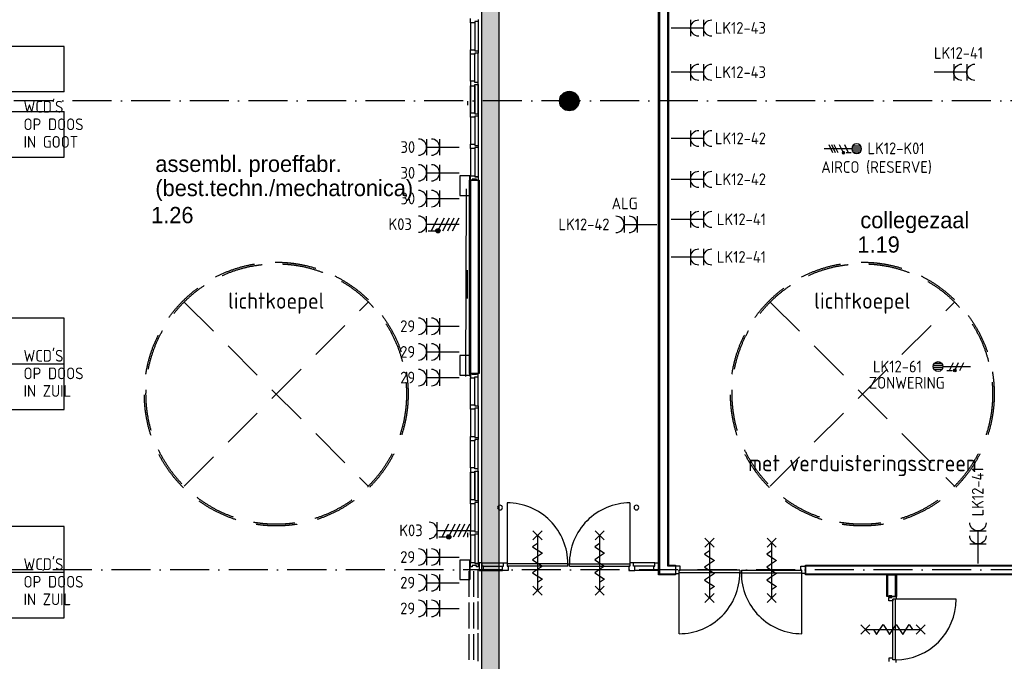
# Model space of a CAD drawing. Header units: millimetres. Extents: x 84333 to 241285, y -2244 to 84291.
# Tile 38 of 74: x 148579 to 163698, y 49172 to 59025. Entities that reach past the tile are written whole.
import ezdxf
from ezdxf.enums import TextEntityAlignment as Align

# ---------------------------------------------------------------- set-up
doc = ezdxf.new("R2010")
doc.units = ezdxf.units.MM
doc.header["$LTSCALE"] = 100
for name, pattern in [('CENTER2', [1.125, 0.75, -0.125, 0.125, -0.125]), ('DASHDOT', [9, 6, -1.5, 0, -1.5]), ('HIDDEN', [9.525, 6.35, -3.175]), ('SMALL_DASH', [1.5, 0.5, -1])]:
    doc.linetypes.add(name, pattern=pattern)
doc.layers.get('0').update_dxf_attribs({"linetype": 'CONTINUOUS'})
for name, color, linetype in [('02-61-25-tekst025', 10, 'CONTINUOUS'), ('AFDELING', 4, 'CONTINUOUS'), ('AL$1----_TEKST', 7, 'CONTINUOUS'), ('AL$2----_RENVOOI', 7, 'CONTINUOUS'), ('AL$7----_STRAMIEN', 1, 'DASHDOT'), ('AL22----_BINNENWAND', 7, 'CONTINUOUS'), ('AL27----_DAKEN', 7, 'CONTINUOUS'), ('AL28----_KONSTRUKTIE', 3, 'CONTINUOUS'), ('AL32----_BINNENKOZ', 7, 'CONTINUOUS'), ('AL32----_DRAAIR', 7, 'CONTINUOUS'), ('AL37----_DAKOPENING', 7, 'HIDDEN'), ('AL65----_BEVEILIGING', 7, 'CONTINUOUS'), ('ALXAA---_GEWBETON', 12, 'CONTINUOUS'), ('BOUW', 8, 'CONTINUOUS'), ('EA61303-_ARCEER', 1, 'CONTINUOUS'), ('EB62208-_ATTRIB', 2, 'CONTINUOUS'), ('EB62209-_ATTRIB', 2, 'CONTINUOUS'), ('EB63103-_ATTRIB', 2, 'CONTINUOUS'), ('EB63104-_ATTRIB', 2, 'CONTINUOUS'), ('EL61303-_WANDGOOT', 3, 'CONTINUOUS'), ('EL62208-_KRACHT-WCD400', 3, 'CONTINUOUS'), ('EL62209-_KRACHT-ASP400', 3, 'CONTINUOUS'), ('EL63103-_LICHT-WCD230V', 3, 'CONTINUOUS'), ('EL63104-_LICHT-ASP230V', 3, 'CONTINUOUS'), ('EL6441--_DATACOM', 3, 'CONTINUOUS'), ('KABELGGOOT1', 8, 'CONTINUOUS'), ('TEKST25', 10, 'CONTINUOUS'), ('wandgoot bestaand', 30, 'CONTINUOUS')]:
    doc.layers.add(name, color=color, linetype=linetype)
doc.styles.add('1_8', font='ISO', dxfattribs={"height": 1.8})
doc.styles.add('2_0', font='iso', dxfattribs={"height": 200})
doc.styles.add('BURO-025', font='BUROFONT.shx', dxfattribs={"height": 250})
doc.styles.add('ISO', font='ISO.shx')
doc.styles.add('NORATT', font='isocp.shx')
doc.styles.get("Standard").update_dxf_attribs({"font": 'iso.shx'})
doc.styles.add('TECHNIC', font='technic_.ttf')

# ---------------------------------------------------------------- blocks, each defined once
blk = doc.blocks.new('ES3W2A')
for p, q in [((1.25, 2), (-1.25, 2)), ((0, 2), (0, -3)), ((1.25, 0), (-1.25, 0))]:
    blk.add_line(p, q)
for centre in [(0, 3.25), (0, 1.25)]:
    blk.add_arc(centre, 1.25, 180, 0)
at = {"style": '1_8'}
for tag, flags, p in [('VERMOGEN', 9, (-2.5, 5)), ('GROEP', 8, (0, 5)), ('SCHAK', 8, (2.5, 5)), ('GELIJK', 9, (5, 5)), ('KAST', 9, (7, 5)), ('TAL', 8, (2.5, 5))]:
    blk.add_attdef(tag, text='', height=1.8, rotation=90, dxfattribs=dict(at, flags=flags)).set_placement(p, align=Align.MIDDLE_CENTER)
at = {"style": '1_8', "width": 0.7, "flags": 8}
blk.add_attdef('DOEL', text='', height=1.8, rotation=90, dxfattribs=at).set_placement((-2.5, 5), align=Align.MIDDLE_LEFT)
at = {"style": '1_8', "flags": 9}
blk.add_attdef('M_CODE', text='', height=1.8, dxfattribs=at).set_placement((0, 0), align=Align.MIDDLE_CENTER)
blk = doc.blocks.new('ES2X2')
for p, q in [((-0.45, 1.4), (-0.45, 2.6)), ((-0.15, 1.27), (-0.15, 2.73)), ((0.15, 1.27), (0.15, 2.73)), ((0.45, 1.4), (0.45, 2.6)), ((0, 1.25), (0, -3))]:
    blk.add_line(p, q)
at = {"color": 1}
for p, q in [((-0.72, -0.21), (-0.72, 0.11)), ((-0.64, -0.25), (-0.64, 0.15)), ((-0.6, 1.15), (-0.6, 0.35)), ((-0.6, 0.75), (0.6, 0.15)), ((-0.56, -0.25), (-0.56, 0.15)), ((-0.48, -0.21), (-0.48, 0.11)), ((-0.6, -0.05), (0.6, -0.65)), ((-0.6, -0.85), (0.6, -1.45)), ((-0.6, -1.25), (0.6, -1.85)), ((-0.6, -1.65), (0.6, -2.25))]:
    blk.add_line(p, q, dxfattribs=at)
blk.add_circle((0, 2), 0.75)
blk.add_circle((-0.6, -0.05), 0.2, dxfattribs=at)
at = {"style": '1_8'}
for tag, flags, p in [('VERMOGEN', 9, (-2.5, 4.5)), ('GROEP', 8, (0, 4.5)), ('SCHAK', 8, (2.5, 4.5)), ('KAST', 9, (7, 4.5)), ('DOEL', 8, (-2.5, 1))]:
    blk.add_attdef(tag, text='', height=1.8, rotation=90, dxfattribs=dict(at, flags=flags)).set_placement(p, align=Align.MIDDLE_LEFT)
at = {"style": '1_8', "flags": 8}
blk.add_attdef('TAL', text='', height=1.8, rotation=90, dxfattribs=at).set_placement((2.5, 4.5), align=Align.MIDDLE_CENTER)
at = {"style": '1_8', "flags": 9}
blk.add_attdef('M_CODE', text='', height=1.8, dxfattribs=at).set_placement((0, 0), align=Align.MIDDLE_CENTER)
blk = doc.blocks.new('ES3X2')
for p, q in [((-0.45, 1.4), (-0.45, 2.6)), ((-0.15, 1.27), (-0.15, 2.73)), ((0.15, 1.27), (0.15, 2.73)), ((0.45, 1.4), (0.45, 2.6)), ((0, 1.25), (0, -3))]:
    blk.add_line(p, q)
at = {"color": 210}
for p, q in [((-0.6, 0.65), (-0.6, -0.15)), ((-0.6, 0.25), (0.6, -0.35)), ((-0.72, -0.71), (-0.72, -0.39)), ((-0.64, -0.75), (-0.64, -0.35)), ((-0.6, -0.55), (0.6, -1.15)), ((-0.6, -1.35), (0.6, -1.95)), ((-0.56, -0.75), (-0.56, -0.35)), ((-0.48, -0.71), (-0.48, -0.39))]:
    blk.add_line(p, q, dxfattribs=at)
blk.add_circle((0, 2), 0.75)
blk.add_circle((-0.6, -0.55), 0.2, dxfattribs=at)
at = {"style": '1_8'}
for tag, flags, p in [('VERMOGEN', 9, (-2.5, 4.5)), ('GROEP', 8, (0, 4.5)), ('SCHAK', 8, (2.5, 4.5)), ('KAST', 9, (7, 4.5)), ('DOEL', 8, (-2.5, 1))]:
    blk.add_attdef(tag, text='', height=1.8, rotation=90, dxfattribs=dict(at, flags=flags)).set_placement(p, align=Align.MIDDLE_LEFT)
at = {"style": '1_8', "flags": 8}
blk.add_attdef('TAL', text='', height=1.8, rotation=90, dxfattribs=at).set_placement((2.5, 4.5), align=Align.MIDDLE_CENTER)
at = {"style": '1_8', "flags": 9}
blk.add_attdef('M_CODE', text='', height=1.8, dxfattribs=at).set_placement((0, 0), align=Align.MIDDLE_CENTER)
blk = doc.blocks.new('tafelc')
at = {"layer": '02-61-25-tekst025', "color": 9}
for p, q in [((-700, 1000), (-700, -1000)), ((700, 1000), (-700, 1000)), ((0, 1000), (0, -1000)), ((700, -1000), (700, 1000)), ((-700, -1000), (700, -1000))]:
    blk.add_line(p, q, dxfattribs=at)
blk = doc.blocks.new('tafeld')
at = {"layer": '02-61-25-tekst025', "color": 9}
for p, q in [((2000, 850), (0, 850)), ((0, 850), (0, 150)), ((2000, 150), (2000, 850)), ((2000, 150), (0, 150)), ((0, -150), (0, -850)), ((0, -150), (2000, -150)), ((2000, -850), (2000, -150)), ((0, -850), (2000, -850)), ((0, -850), (2000, -850))]:
    blk.add_line(p, q, dxfattribs=at)
blk = doc.blocks.new('EH100005')
blk.add_lwpolyline([(-1, -0.5), (0, -0.5), (0, 0.5), (-1, 0.5)])
at = {"style": '2_0', "flags": 9}
blk.add_attdef('HULPSTUK', text='', height=0.5, dxfattribs=at).set_placement((0, 0), align=Align.MIDDLE)
blk = doc.blocks.new('EH100000')
at = {"linetype": 'ByBlock'}
for p, q in [((1, 0.5), (0, 0.5)), ((1, 0.5, 1), (0, 0.5, 1)), ((0, -0.5, 1), (1, -0.5, 1)), ((1, -0.5), (0, -0.5))]:
    blk.add_line(p, q, dxfattribs=at)
at = {"linetype": 'ByBlock', "invisible_edges": 15}
for points in [[(1, -0.5), (0, -0.5), (0, 0.5), (1, 0.5)], [(0, 0.5), (1, 0.5), (1, 0.5, 1), (0, 0.5, 1)], [(0, -0.5, 1), (1, -0.5, 1), (1, -0.5), (0, -0.5)]]:
    blk.add_3dface(points, dxfattribs=at)
at = {"linetype": 'ByBlock', "style": '2_0', "flags": 8}
blk.add_attdef('FUNCTIE', text='', height=0.5, dxfattribs=at).set_placement((0.5, 0), align=Align.MIDDLE)
at = {"linetype": 'ByBlock', "flags": 9}
blk.add_attdef('SCHOT', text='', height=0.5, dxfattribs=at).set_placement((0.5, 0), align=Align.MIDDLE)
blk = doc.blocks.new('ES2W4A')
at = {"color": 0}
for p, q in [((-1.25, 2), (1.25, 2)), ((-1.25, 2), (1.25, 2)), ((0, 2), (0, -3)), ((0, 2), (0, -3))]:
    blk.add_line(p, q, dxfattribs=at)
at = {"color": 1}
for p, q in [((-1, 1.75), (-1, 0.75)), ((-1, 1.75), (-1, 0.75)), ((-1.2, -0.02), (-1.2, 0.52)), ((-1.2, -0.02), (-1.2, 0.52)), ((-1.07, -0.08), (-1.07, 0.58)), ((-1.07, -0.08), (-1.07, 0.58)), ((-1, 1.25), (1, 0.25)), ((-1, 1.25), (1, 0.25)), ((-1, 0.25), (1, -0.75)), ((-1, 0.25), (1, -0.75)), ((-0.93, -0.08), (-0.93, 0.58)), ((-0.93, -0.08), (-0.93, 0.58)), ((-0.8, -0.02), (-0.8, 0.52)), ((-0.8, -0.02), (-0.8, 0.52)), ((-1, -0.5), (1, -1.5)), ((-1, -0.5), (1, -1.5)), ((-1, -1.25), (1, -2.25)), ((-1, -1.25), (1, -2.25)), ((-1, -2), (1, -3)), ((-1, -2), (1, -3))]:
    blk.add_line(p, q, dxfattribs=at)
blk.add_circle((-1, 0.25), 0.333, dxfattribs=at)
blk.add_circle((-1, 0.25), 0.333, dxfattribs=at)
at = {"color": 0}
blk.add_arc((0, 3.25), 1.25, 180, 0, dxfattribs=at)
blk.add_arc((0, 3.25), 1.25, 180, 0, dxfattribs=at)
for tag, style, flags, p in [('VERMOGEN', 'NORATT', 9, (-3.75, 4.25)), ('VERMOGEN', '1_8', 9, (-3.75, 4.25)), ('GROEP', 'NORATT', 8, (1.25, 4.25)), ('GROEP', '1_8', 8, (1.25, 4.25)), ('DOEL', 'NORATT', 8, (-1.25, 4.25)), ('DOEL', '1_8', 8, (-1.25, 4.25)), ('KAST', 'NORATT', 9, (3.75, 4.25)), ('KAST', '1_8', 9, (3.75, 4.25)), ('TAL', 'NORATT', 8, (-3.75, 4.25)), ('TAL', '1_8', 8, (-3.75, 4.25))]:
    blk.add_attdef(tag, text='', height=1.8, rotation=90, dxfattribs=dict(style=style, flags=flags)).set_placement(p, align=Align.MIDDLE_LEFT)
at = {"color": 0, "width": 0.7, "flags": 8}
for style in ['NORATT', '1_8']:
    blk.add_attdef('SCHAK', text='', height=1.8, rotation=90, dxfattribs=dict(at, style=style)).set_placement((3.75, 4.25), align=Align.MIDDLE_LEFT)
at = {"flags": 9}
for style in ['NORATT', '1_8']:
    blk.add_attdef('GELIJK', text='', height=1.8, rotation=90, dxfattribs=dict(at, style=style)).set_placement((5, 5), align=Align.MIDDLE_CENTER)
for style in ['NORATT', '1_8']:
    blk.add_attdef('M_CODE', text='', height=1.8, dxfattribs=dict(at, style=style)).set_placement((0, 0), align=Align.MIDDLE_CENTER)
blk = doc.blocks.new('A$C13e6995e')
at = {"layer": 'KABELGGOOT1'}
h = blk.add_hatch(dxfattribs=at)
h.set_pattern_fill('DOTS', color=256, scale=40, style=0)
h.set_pattern_definition([(8e-14, (39793.956, 199192.7), (31.75, 63.5), [0, -63.5])])
h.paths.add_polyline_path([(71609, 68494), (71339, 68494), (71339, 38316), (71609, 38316)])
at = {"layer": 'AL$2----_RENVOOI', "color": 8, "linetype": 'Continuous'}
for centre, start, end in [((71621, 53778), 0, 180), ((71621, 53778), 180, 0), ((73716, 53778), 0, 180), ((73716, 53778), 180, 0)]:
    blk.add_arc(centre, 36, start, end, dxfattribs=at)
at = {"layer": 'AL$7----_STRAMIEN', "color": 1}
for p, q in [((90860, 60023), (54906, 60023)), ((152664, 52820), (49978, 52820))]:
    blk.add_line(p, q, dxfattribs=at)
at = {"layer": 'AL22----_BINNENWAND', "color": 8}
for p, q in [((74056, 52745), (74056, 65999)), ((74206, 65999), (74206, 53005)), ((71152, 55837), (71152, 58805)), ((71152, 58805), (71302, 58805)), ((71302, 58805), (71302, 55837)), ((71302, 55837), (71152, 55837)), ((74206, 53005), (74206, 52895)), ((74206, 52895), (74316, 52895)), ((74316, 52895), (74316, 52745)), ((76313, 52895), (89145, 52895)), ((76313, 52745), (76313, 52895)), ((74316, 52745), (74056, 52745)), ((89145, 52745), (76313, 52745)), ((77560, 52412), (77560, 52745)), ((77560, 52745), (77710, 52745)), ((77710, 52745), (77710, 52412)), ((77710, 52412), (77560, 52412))]:
    blk.add_line(p, q, dxfattribs=at)
at = {"layer": 'AL22----_BINNENWAND', "color": 8, "linetype": 'Continuous'}
for p, q in [((74071, 65999), (74071, 52760)), ((74191, 65999), (74191, 53005)), ((71167, 58805), (71167, 55837)), ((71287, 58805), (71287, 55837)), ((74191, 53005), (74191, 52880)), ((74191, 52880), (74316, 52880)), ((76313, 52880), (89145, 52880)), ((74071, 52760), (74316, 52760)), ((76313, 52760), (89145, 52760)), ((77575, 52412), (77575, 52745)), ((77695, 52412), (77695, 52745))]:
    blk.add_line(p, q, dxfattribs=at)
at = {"layer": 'AL27----_DAKEN', "color": 8, "linetype": 'HIDDEN'}
for p, q in [((66771, 56934), (69599, 54106)), ((66771, 54106), (69599, 56934))]:
    blk.add_line(p, q, dxfattribs=at)
at = {"layer": 'AL28----_KONSTRUKTIE', "color": 8}
blk.add_circle((72685, 60020), 150, dxfattribs=at)
at = {"layer": 'AL32----_BINNENKOZ', "color": 8}
for p, q in [((71170, 61223), (71170, 61290)), ((71284, 61240), (71233, 61240)), ((71233, 61240), (71233, 61223)), ((71284, 61273), (71284, 61240)), ((71284, 61240), (71284, 60789)), ((71170, 61223), (71170, 60806)), ((71233, 61223), (71170, 61223)), ((71170, 61223), (71170, 60806)), ((71233, 61223), (71233, 60806)), ((71170, 60739), (71170, 60806)), ((71170, 60806), (71233, 60806)), ((71233, 60806), (71233, 60789)), ((71233, 60789), (71284, 60789)), ((71284, 60789), (71284, 60756)), ((71170, 60323), (71170, 60739)), ((71233, 60739), (71170, 60739)), ((71170, 60323), (71170, 60739)), ((71284, 60756), (71233, 60756)), ((71233, 60756), (71233, 60739)), ((71233, 60323), (71233, 60739)), ((71284, 60306), (71284, 60756)), ((71233, 60323), (71170, 60323)), ((71170, 60323), (71170, 60256)), ((71170, 60256), (71170, 59839)), ((71170, 59839), (71170, 60256)), ((71170, 60256), (71170, 59839)), ((71170, 60256), (71233, 60256)), ((71170, 59839), (71170, 60256)), ((71233, 60306), (71233, 60323)), ((71284, 60306), (71233, 60306)), ((71233, 60256), (71233, 60273)), ((71233, 60273), (71284, 60273)), ((71233, 60256), (71233, 59839)), ((71233, 59839), (71233, 60256)), ((71284, 60273), (71284, 60306)), ((71284, 60273), (71284, 59822)), ((71284, 59822), (71284, 60273)), ((71170, 59772), (71170, 59839)), ((71170, 59839), (71233, 59839)), ((71170, 59772), (71170, 59356)), ((71233, 59772), (71170, 59772)), ((71170, 59772), (71170, 59356)), ((71233, 59839), (71233, 59822)), ((71233, 59822), (71284, 59822)), ((71284, 59789), (71233, 59789)), ((71233, 59789), (71233, 59772)), ((71233, 59772), (71233, 59356)), ((71284, 59822), (71284, 59789)), ((71284, 59789), (71284, 59339)), ((71170, 59289), (71170, 59356)), ((71170, 59356), (71233, 59356)), ((71233, 59289), (71170, 59289)), ((71170, 59288), (71170, 58872)), ((71233, 59356), (71233, 59339)), ((71233, 59339), (71284, 59339)), ((71284, 59306), (71233, 59306)), ((71233, 59306), (71233, 59289)), ((71233, 59288), (71233, 58872)), ((71284, 59339), (71284, 59306)), ((71284, 59305), (71284, 58855)), ((71170, 58805), (71170, 58872)), ((71170, 58872), (71233, 58872)), ((71259, 58821), (71192, 58821)), ((71192, 58821), (71192, 58805)), ((71233, 58872), (71233, 58855)), ((71284, 58855), (71233, 58855)), ((71233, 58855), (71284, 58855)), ((71259, 58805), (71259, 58821)), ((71284, 58855), (71284, 58805)), ((71192, 58805), (71170, 58805)), ((71284, 58805), (71259, 58805)), ((71192, 55837), (71170, 55837)), ((71170, 55837), (71170, 55770)), ((71192, 55821), (71192, 55837)), ((71259, 55821), (71192, 55821)), ((71284, 55837), (71259, 55837)), ((71259, 55837), (71259, 55821)), ((71284, 55787), (71284, 55837)), ((71170, 55354), (71170, 55770)), ((71170, 55354), (71170, 55770)), ((71170, 55770), (71233, 55770)), ((71233, 55770), (71233, 55787)), ((71233, 55787), (71284, 55787)), ((71233, 55354), (71233, 55770)), ((71284, 55337), (71284, 55787)), ((71170, 55287), (71170, 55354)), ((71170, 55354), (71233, 55354)), ((71233, 55354), (71233, 55337)), ((71233, 55337), (71284, 55337)), ((71284, 55337), (71284, 55304)), ((71170, 55287), (71170, 54870)), ((71233, 55287), (71170, 55287)), ((71170, 55287), (71170, 54870)), ((71284, 55304), (71233, 55304)), ((71233, 55304), (71233, 55287)), ((71233, 55287), (71233, 54870)), ((71284, 55304), (71284, 54853)), ((71170, 54803), (71170, 54870)), ((71170, 54870), (71233, 54870)), ((71170, 54387), (71170, 54803)), ((71233, 54803), (71170, 54803)), ((71170, 54387), (71170, 54803)), ((71233, 54870), (71233, 54853)), ((71233, 54853), (71284, 54853)), ((71284, 54820), (71233, 54820)), ((71233, 54820), (71233, 54803)), ((71233, 54387), (71233, 54803)), ((71284, 54853), (71284, 54820)), ((71284, 54370), (71284, 54820)), ((71233, 54387), (71170, 54387)), ((71170, 54387), (71170, 54320)), ((71170, 54320), (71170, 53903)), ((71170, 53903), (71170, 54320)), ((71170, 54320), (71170, 53903)), ((71170, 54320), (71233, 54320)), ((71170, 53903), (71170, 54320)), ((71233, 54370), (71233, 54387)), ((71284, 54370), (71233, 54370)), ((71233, 54320), (71233, 54337)), ((71233, 54337), (71284, 54337)), ((71233, 54320), (71233, 53903)), ((71233, 53903), (71233, 54320)), ((71284, 54337), (71284, 54370)), ((71284, 54337), (71284, 53886)), ((71284, 53886), (71284, 54337)), ((71170, 53836), (71170, 53903)), ((71170, 53903), (71233, 53903)), ((71170, 53836), (71170, 53420)), ((71233, 53836), (71170, 53836)), ((71170, 53836), (71170, 53420)), ((71233, 53903), (71233, 53886)), ((71233, 53886), (71284, 53886)), ((71284, 53853), (71233, 53853)), ((71233, 53853), (71233, 53836)), ((71233, 53836), (71233, 53420)), ((71284, 53886), (71284, 53853)), ((71284, 53853), (71284, 53403)), ((71170, 53353), (71170, 53420)), ((71170, 53420), (71233, 53420)), ((71233, 53420), (71233, 53403)), ((71233, 53403), (71284, 53403)), ((71284, 53403), (71284, 53370)), ((71233, 53353), (71170, 53353)), ((71170, 53352), (71170, 52936)), ((71284, 53370), (71233, 53370)), ((71233, 53370), (71233, 53353)), ((71233, 53352), (71233, 52936)), ((71284, 53369), (71284, 52919)), ((71170, 52869), (71170, 52936)), ((71170, 52936), (71233, 52936)), ((71233, 52936), (71233, 52919)), ((71284, 52919), (71233, 52919)), ((71233, 52919), (71284, 52919)), ((71284, 52919), (71284, 52869)), ((71299, 52926), (71299, 52812)), ((71349, 52926), (71299, 52926)), ((71349, 52926), (71675, 52926)), ((71349, 52875), (71349, 52926)), ((71675, 52926), (71731, 52926)), ((71675, 52875), (71675, 52926)), ((71675, 52926), (71731, 52926)), ((71731, 52926), (71731, 52875)), ((73672, 52926), (73616, 52926)), ((73616, 52926), (73616, 52875)), ((73672, 52926), (73616, 52926)), ((73999, 52926), (73672, 52926)), ((73672, 52875), (73672, 52926)), ((73999, 52875), (73999, 52926)), ((73999, 52926), (74049, 52926)), ((74049, 52926), (74049, 52812)), ((71145, 52407), (71145, 52802)), ((71192, 52869), (71170, 52869)), ((71259, 52885), (71192, 52885)), ((71192, 52885), (71192, 52869)), ((71217, 52407), (71217, 52802)), ((71259, 52869), (71259, 52885)), ((71284, 52869), (71259, 52869)), ((71284, 52390), (71284, 52819)), ((71299, 52812), (71366, 52812)), ((71366, 52875), (71349, 52875)), ((71366, 52875), (71658, 52875)), ((71366, 52812), (71366, 52875)), ((71366, 52812), (71658, 52812)), ((71658, 52812), (71658, 52875)), ((71658, 52875), (71675, 52875)), ((71748, 52812), (71658, 52812)), ((72661, 52915), (71731, 52915)), ((71731, 52875), (71748, 52875)), ((72661, 52875), (71731, 52875)), ((71748, 52875), (71748, 52812)), ((72661, 52875), (72661, 52915)), ((72661, 52915), (72686, 52915)), ((72686, 52875), (72686, 52915)), ((72686, 52915), (73616, 52915)), ((72686, 52875), (73616, 52875)), ((73616, 52875), (73599, 52875)), ((73599, 52875), (73599, 52812)), ((73599, 52812), (73689, 52812)), ((73689, 52875), (73672, 52875)), ((73982, 52875), (73689, 52875)), ((73689, 52812), (73689, 52875)), ((73982, 52812), (73689, 52812)), ((73982, 52812), (73982, 52875)), ((73982, 52875), (73999, 52875)), ((74049, 52812), (73982, 52812)), ((74389, 52877), (74316, 52877)), ((74316, 52877), (74316, 52814)), ((74316, 52814), (74316, 52814)), ((74316, 52814), (74316, 52763)), ((75302, 52814), (74372, 52814)), ((74372, 52763), (74372, 52814)), ((74372, 52814), (74389, 52814)), ((75302, 52774), (74372, 52774)), ((74389, 52814), (74389, 52877)), ((75302, 52814), (75302, 52774)), ((75302, 52774), (75327, 52774)), ((75327, 52814), (75327, 52774)), ((75327, 52814), (76257, 52814)), ((75327, 52774), (76257, 52774)), ((76240, 52814), (76240, 52877)), ((76240, 52877), (76313, 52877)), ((76257, 52814), (76240, 52814)), ((76257, 52763), (76257, 52814)), ((76313, 52877), (76313, 52814)), ((76313, 52814), (76313, 52814)), ((76313, 52814), (76313, 52763)), ((74316, 52763), (74372, 52763)), ((74316, 52763), (74372, 52763)), ((76313, 52763), (76257, 52763)), ((76313, 52763), (76257, 52763)), ((71145, 51922), (71145, 52317)), ((71217, 51922), (71217, 52317)), ((71284, 51905), (71284, 52334)), ((77635, 52420), (77591, 52420)), ((77591, 52420), (77591, 52397)), ((77591, 52345), (77591, 52397)), ((77591, 52397), (77635, 52397)), ((77654, 52345), (77591, 52345)), ((77635, 52397), (77635, 52420)), ((77635, 52397), (77635, 52412)), ((77635, 52412), (77705, 52412)), ((77654, 51440), (77654, 52370)), ((77705, 52370), (77654, 52370)), ((77654, 52370), (77654, 52345)), ((77694, 51440), (77694, 52370)), ((78624, 52370), (77694, 52370)), ((77705, 52412), (77705, 52370)), ((71145, 51437), (71145, 51832)), ((71217, 51437), (71217, 51832)), ((71284, 51420), (71284, 51849)), ((77654, 51465), (77591, 51465)), ((77591, 51465), (77591, 51413)), ((77654, 51440), (77654, 51465)), ((77705, 51440), (77654, 51440)), ((77705, 51398), (77705, 51440))]:
    blk.add_line(p, q, dxfattribs=at)
blk.add_arc((77694, 52370), 930, 270, 0, dxfattribs=at)
at = {"layer": 'AL32----_DRAAIR', "color": 8}
for p, q in [((71731, 53849), (71731, 52915)), ((73616, 53849), (73616, 52915)), ((74372, 51840), (74372, 52774)), ((76257, 51840), (76257, 52774))]:
    blk.add_line(p, q, dxfattribs=at)
for centre, start, end in [((71731, 52918), 359.7902, 89.9639), ((73617, 52918), 90.0361, 180.2098), ((74371, 52771), 270.0361, 0.2098), ((76258, 52771), 179.7902, 269.9639)]:
    blk.add_arc(centre, 931, start, end, dxfattribs=at)
at = {"layer": 'AL37----_DAKOPENING', "color": 8, "linetype": 'HIDDEN'}
for p, q in [((66771, 54106), (69599, 56934)), ((66771, 56934), (69599, 54106)), ((75771, 54106), (78599, 56934)), ((75771, 56934), (78599, 54106))]:
    blk.add_line(p, q, dxfattribs=at)
at = {"layer": 'AL37----_DAKOPENING', "color": 8}
for centre, radius in [((68185, 55520), 2025), ((68185, 55520), 2000), ((77185, 55520), 2025), ((77185, 55520), 2000)]:
    blk.add_circle(centre, radius, dxfattribs=at)
at = {"layer": 'AL65----_BEVEILIGING', "color": 8, "linetype": 'Continuous'}
for points in [[(72126, 53421), (72266, 53281)], [(72266, 53421), (72126, 53281)], [(73081, 53421), (73221, 53281)], [(73221, 53421), (73081, 53281)], [(72196, 53226), (72121, 53176), (72271, 53076), (72196, 53026)], [(72196, 53351), (72196, 52501)], [(73151, 53226), (73076, 53176), (73226, 53076), (73151, 53026)], [(73151, 53351), (73151, 52501)], [(74767, 53309), (74907, 53169)], [(74907, 53309), (74767, 53169)], [(74837, 53239), (74837, 52389)], [(75722, 53309), (75862, 53169)], [(75862, 53309), (75722, 53169)], [(75792, 53239), (75792, 52389)], [(74837, 53114), (74762, 53064), (74912, 52964), (74837, 52914)], [(75792, 53114), (75717, 53064), (75867, 52964), (75792, 52914)], [(72196, 53026), (72121, 52976), (72271, 52876), (72196, 52826)], [(73151, 53026), (73076, 52976), (73226, 52876), (73151, 52826)], [(72196, 52826), (72121, 52776), (72271, 52676), (72196, 52626)], [(73151, 52826), (73076, 52776), (73226, 52676), (73151, 52626)], [(74837, 52914), (74762, 52864), (74912, 52764), (74837, 52714)], [(75792, 52914), (75717, 52864), (75867, 52764), (75792, 52714)], [(74837, 52714), (74762, 52664), (74912, 52564), (74837, 52514)], [(75792, 52714), (75717, 52664), (75867, 52564), (75792, 52514)], [(72126, 52571), (72266, 52431)], [(72266, 52571), (72126, 52431)], [(73081, 52571), (73221, 52431)], [(73221, 52571), (73081, 52431)], [(74767, 52459), (74907, 52319)], [(74907, 52459), (74767, 52319)], [(75722, 52459), (75862, 52319)], [(75862, 52459), (75722, 52319)], [(77159, 51835), (77299, 51975)], [(77159, 51975), (77299, 51835)], [(77229, 51905), (78079, 51905)], [(77354, 51905), (77404, 51830), (77504, 51980), (77554, 51905)], [(77554, 51905), (77604, 51830), (77704, 51980), (77754, 51905)], [(77754, 51905), (77804, 51830), (77904, 51980), (77954, 51905)], [(78009, 51835), (78149, 51975)], [(78009, 51975), (78149, 51835)]]:
    blk.add_lwpolyline(points, dxfattribs=at)
at = {"layer": 'ALXAA---_GEWBETON', "color": 8}
for p, q in [((72545, 59966), (72545, 60074)), ((72565, 59930), (72565, 60110)), ((72585, 59908), (72585, 60132)), ((72605, 59893), (72605, 60147)), ((72625, 59883), (72625, 60158)), ((72645, 59875), (72645, 60165)), ((72665, 59871), (72665, 60169)), ((72685, 59870), (72685, 60170)), ((72705, 59871), (72705, 60169)), ((72725, 59875), (72725, 60165)), ((72745, 59883), (72745, 60158)), ((72765, 59893), (72765, 60147)), ((72785, 59908), (72785, 60132)), ((72805, 59930), (72805, 60110)), ((72825, 59966), (72825, 60074))]:
    blk.add_line(p, q, dxfattribs=at)
at = {"layer": 'KABELGGOOT1'}
for p, q in [((71339, 68870, 3650), (71339, 38306, 3650)), ((71609, 38306, 3650), (71609, 68525, 3650)), ((71124, 60020), (71124, 59955)), ((71124, 56987), (71124, 57423)), ((71124, 53387), (71124, 53322))]:
    blk.add_line(p, q, dxfattribs=at)
at = {"layer": 'AFDELING', "color": 8, "style": 'TECHNIC'}
for p in [(92219, 54468), (58038, 41625), (88108, 41444)]:
    blk.add_attdef('VIDE', text='', height=500, dxfattribs=at).set_placement(p, align=Align.CENTER)
blk.add_attdef('VIDE', text='', height=500, rotation=90, dxfattribs=at).set_placement((75129, 25766), align=Align.CENTER)
at = {"layer": 'AL$1----_TEKST', "color": 8}
for s, p in [('lichtkoepel', (68185, 56830)), ('lichtkoepel', (77185, 56830)), ('met verduisteringsscreen', (77185, 54336))]:
    blk.add_text(s, height=250, dxfattribs=at).set_placement(p, align=Align.CENTER)
at = {"layer": 'BOUW', "style": 'BURO-025'}
for s, p in [('assembl. proeffabr.', (66329, 58931)), ('(best.techn./mechatronica)', (66329, 58560)), ('1.26', (66264, 58144)), ('collegezaal', (77154, 58067)), ('1.19', (77109, 57692))]:
    blk.add_text(s, height=250, dxfattribs=at).set_placement(p)
blk = doc.blocks.new('*U116')
at = {"color": 0, "linetype": 'SMALL_DASH', "ltscale": 100}
for p, q in [((0, 32, -1100), (2882, 32, -1100)), ((0, -33, -1100), (2882, -33, -1100))]:
    blk.add_line(p, q, dxfattribs=at)
at = {"color": 2, "linetype": 'CENTER2', "ltscale": 100}
for tag in ['CODE', 'POSITIONCODE', 'SECTIONCODE']:
    blk.add_attdef(tag, (0, 0), '', height=1.8, dxfattribs=at)

msp = doc.modelspace()

# ---------------------------------------------------------------- hatches: boundary and pattern name
at = {"layer": 'EA61303-_ARCEER'}
h = msp.add_hatch(dxfattribs=at)
h.set_pattern_fill('LINE,N', color=256, scale=20, angle=135, style=0)
h.set_pattern_definition([(135, (155413.836, 56326.375), (-44.901, -44.901), [])])
edge = h.paths.add_edge_path()
edge.add_line((155489, 56326), (155489, 56628))
edge = h.paths.add_edge_path()
edge.add_line((155489, 56628), (155339, 56628))
edge = h.paths.add_edge_path()
edge.add_line((155339, 56628), (155339, 56326))
edge = h.paths.add_edge_path()
edge.add_line((155339, 56326), (155489, 56326))
h = msp.add_hatch(dxfattribs=at)
h.set_pattern_fill('LINE,N', color=256, scale=20, angle=135, style=0)
h.set_pattern_definition([(135, (155413.836, 53567.945), (-44.901, -44.901), [])])
edge = h.paths.add_edge_path()
edge.add_line((155489, 53568), (155489, 53869))
edge = h.paths.add_edge_path()
edge.add_line((155489, 53869), (155339, 53869))
edge = h.paths.add_edge_path()
edge.add_line((155339, 53869), (155339, 53568))
edge = h.paths.add_edge_path()
edge.add_line((155339, 53568), (155489, 53568))
h = msp.add_hatch(dxfattribs=at)
h.set_pattern_fill('LINE,N', color=256, scale=20, angle=135, style=0)
h.set_pattern_definition([(135, (155413.836, 50425.526), (-44.901, -44.901), [])])
edge = h.paths.add_edge_path()
edge.add_line((155489, 50426), (155489, 50727))
edge = h.paths.add_edge_path()
edge.add_line((155489, 50727), (155339, 50727))
edge = h.paths.add_edge_path()
edge.add_line((155339, 50727), (155339, 50426))
edge = h.paths.add_edge_path()
edge.add_line((155339, 50426), (155489, 50426))

# ---------------------------------------------------------------- block references
at = {"layer": '02-61-25-tekst025'}
msp.add_blockref('tafeld', (147262, 57766), dxfattribs=at)
at = {"layer": '02-61-25-tekst025', "rotation": 90}
for p in [(148262, 53741), (148262, 50541)]:
    msp.add_blockref('tafelc', p, dxfattribs=at)
at = {"layer": 'EL61303-_WANDGOOT', "yscale": 149.5}
for name, p, xscale, zscale, rotation in [('EH100005', (155414, 56628, 2415), 275.9999999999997, 275.9999999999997, 90), ('EH100000', (155414, 56326, 2415), 301.2696465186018, 275.9999999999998, 90), ('EH100005', (155414, 56326, 2415), 275.9999999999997, 275.9999999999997, 270), ('EH100000', (155414, 53568, 2415), 301.2696465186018, 275.9999999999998, 90), ('EH100005', (155414, 53869, 2415), 275.9999999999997, 275.9999999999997, 90), ('EH100005', (155414, 53568, 2415), 275.9999999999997, 275.9999999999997, 270), ('EH100005', (155414, 50727, 2415), 275.9999999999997, 275.9999999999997, 90), ('EH100000', (155414, 50426, 2415), 301.2696465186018, 275.9999999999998, 90), ('EH100005', (155414, 50426, 2415), 275.9999999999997, 275.9999999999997, 270)]:
    msp.add_blockref(name, p, dxfattribs=dict(at, xscale=xscale, zscale=zscale, rotation=rotation))
at = {"layer": 'EL62208-_KRACHT-WCD400'}
ref = msp.add_blockref('ES2W4A', (155026, 55885), dxfattribs=dict(at, xscale=100, yscale=100, zscale=100, rotation=90))
ref.add_attrib('GROEP', 'K03', dxfattribs={"layer": 'EB62208-_ATTRIB', "color": 1, "height": 180, "style": '1_8', "flags": 8}).set_placement((154601, 55885), align=Align.MIDDLE_RIGHT)
ref = msp.add_blockref('ES2W4A', (155191, 51183), dxfattribs=dict(at, xscale=100, yscale=100, zscale=100, rotation=90))
ref.add_attrib('GROEP', 'K03', dxfattribs={"layer": 'EB62208-_ATTRIB', "color": 1, "height": 180, "style": '1_8', "flags": 8}).set_placement((154766, 51183), align=Align.MIDDLE_RIGHT)
at = {"layer": 'EL62209-_KRACHT-ASP400'}
ref = msp.add_blockref('ES2X2', (161232, 57043), dxfattribs=dict(at, xscale=-100, yscale=100, zscale=100, rotation=270))
ref.add_attrib('DOEL', 'AIRCO (RESERVE)', dxfattribs={"layer": 'EB62209-_ATTRIB', "color": 1, "height": 180, "style": '1_8', "flags": 8}).set_placement((162585, 56763), align=Align.MIDDLE_RIGHT)
ref.add_attrib('GROEP', 'LK12-K01', dxfattribs={"layer": 'EB62209-_ATTRIB', "color": 1, "height": 180, "style": '1_8', "flags": 8}).set_placement((162474, 57050), align=Align.MIDDLE_RIGHT)
at = {"layer": 'EL63103-_LICHT-WCD230V'}
ref = msp.add_blockref('ES3W2A', (158881, 58897), dxfattribs=dict(at, xscale=-100, yscale=100, zscale=100, rotation=270))
ref.add_attrib('GROEP', 'LK12-43', dxfattribs={"layer": 'EB63103-_ATTRIB', "color": 1, "height": 180, "style": '1_8', "flags": 8}).set_placement((160038, 58899), align=Align.MIDDLE_RIGHT)
ref = msp.add_blockref('ES3W2A', (162922, 58218), dxfattribs=dict(at, xscale=-100, yscale=100, zscale=100, rotation=270))
ref.add_attrib('GROEP', 'LK12-41', dxfattribs={"layer": 'EB63103-_ATTRIB', "color": 1, "height": 180, "style": '1_8', "flags": 8}).set_placement((163372, 58514), align=Align.MIDDLE_RIGHT)
ref = msp.add_blockref('ES3W2A', (158881, 58218), dxfattribs=dict(at, xscale=-100, yscale=100, zscale=100, rotation=270))
ref.add_attrib('GROEP', 'LK12-43', dxfattribs={"layer": 'EB63103-_ATTRIB', "color": 1, "height": 180, "style": '1_8', "flags": 8}).set_placement((160038, 58220), align=Align.MIDDLE_RIGHT)
ref = msp.add_blockref('ES3W2A', (158881, 57201), dxfattribs=dict(at, xscale=-100, yscale=100, zscale=100, rotation=270))
ref.add_attrib('GROEP', 'LK12-42', dxfattribs={"layer": 'EB63103-_ATTRIB', "color": 1, "height": 180, "style": '1_8', "flags": 8}).set_placement((160038, 57203), align=Align.MIDDLE_RIGHT)
ref = msp.add_blockref('ES3W2A', (155026, 57068), dxfattribs=dict(at, xscale=100, yscale=100, zscale=100, rotation=90))
ref.add_attrib('GROEP', '30', dxfattribs={"layer": 'EB63103-_ATTRIB', "color": 1, "height": 180, "style": '1_8', "flags": 8}).set_placement((154651, 57069), align=Align.MIDDLE_RIGHT)
ref = msp.add_blockref('ES3W2A', (155026, 56674), dxfattribs=dict(at, xscale=100, yscale=100, zscale=100, rotation=90))
ref.add_attrib('GROEP', '30', dxfattribs={"layer": 'EB63103-_ATTRIB', "color": 1, "height": 180, "style": '1_8', "flags": 8}).set_placement((154651, 56674), align=Align.MIDDLE_RIGHT)
ref = msp.add_blockref('ES3W2A', (158881, 56573), dxfattribs=dict(at, xscale=-100, yscale=100, zscale=100, rotation=270))
ref.add_attrib('GROEP', 'LK12-42', dxfattribs={"layer": 'EB63103-_ATTRIB', "color": 1, "height": 180, "style": '1_8', "flags": 8}).set_placement((160038, 56575), align=Align.MIDDLE_RIGHT)
ref = msp.add_blockref('ES3W2A', (155026, 56279), dxfattribs=dict(at, xscale=100, yscale=100, zscale=100, rotation=90))
ref.add_attrib('GROEP', '30', dxfattribs={"layer": 'EB63103-_ATTRIB', "color": 1, "height": 180, "style": '1_8', "flags": 8}).set_placement((154651, 56280), align=Align.MIDDLE_RIGHT)
ref = msp.add_blockref('ES3W2A', (158060, 55882), dxfattribs=dict(at, xscale=100, yscale=100, zscale=100, rotation=90))
ref.add_attrib('DOEL', 'ALG', dxfattribs={"layer": 'EB63103-_ATTRIB', "color": 1, "height": 180, "style": '1_8', "flags": 8}).set_placement((158067, 56204), align=Align.MIDDLE_RIGHT)
ref.add_attrib('GROEP', 'LK12-42', dxfattribs={"layer": 'EB63103-_ATTRIB', "color": 1, "height": 180, "style": '1_8', "flags": 8}).set_placement((157635, 55882), align=Align.MIDDLE_RIGHT)
ref = msp.add_blockref('ES3W2A', (158881, 55958), dxfattribs=dict(at, xscale=-100, yscale=100, zscale=100, rotation=270))
ref.add_attrib('GROEP', 'LK12-41', dxfattribs={"layer": 'EB63103-_ATTRIB', "color": 1, "height": 180, "style": '1_8', "flags": 8}).set_placement((160038, 55960), align=Align.MIDDLE_RIGHT)
ref = msp.add_blockref('ES3W2A', (158881, 55381), dxfattribs=dict(at, xscale=-100, yscale=100, zscale=100, rotation=270))
ref.add_attrib('GROEP', 'LK12-41', dxfattribs={"layer": 'EB63103-_ATTRIB', "color": 1, "height": 180, "style": '1_8', "flags": 8}).set_placement((160038, 55382), align=Align.MIDDLE_RIGHT)
ref = msp.add_blockref('ES3W2A', (155026, 54318), dxfattribs=dict(at, xscale=100, yscale=100, zscale=100, rotation=90))
ref.add_attrib('GROEP', '29', dxfattribs={"layer": 'EB63103-_ATTRIB', "color": 1, "height": 180, "style": '1_8', "flags": 8}).set_placement((154651, 54319), align=Align.MIDDLE_RIGHT)
ref = msp.add_blockref('ES3W2A', (155026, 53924), dxfattribs=dict(at, xscale=100, yscale=100, zscale=100, rotation=90))
ref.add_attrib('GROEP', '29', dxfattribs={"layer": 'EB63103-_ATTRIB', "color": 1, "height": 180, "style": '1_8', "flags": 8}).set_placement((154651, 53924), align=Align.MIDDLE_RIGHT)
ref = msp.add_blockref('ES3W2A', (155026, 53529), dxfattribs=dict(at, xscale=100, yscale=100, zscale=100, rotation=90))
ref.add_attrib('GROEP', '29', dxfattribs={"layer": 'EB63103-_ATTRIB', "color": 1, "height": 180, "style": '1_8', "flags": 8}).set_placement((154651, 53530), align=Align.MIDDLE_RIGHT)
ref = msp.add_blockref('ES3W2A', (163293, 50974), dxfattribs=dict(at, xscale=-100, yscale=100, zscale=100))
ref.add_attrib('GROEP', 'LK12-41', dxfattribs={"layer": 'EB63103-_ATTRIB', "color": 1, "height": 180, "rotation": 90, "style": '1_8', "flags": 8}).set_placement((163289, 52152), align=Align.MIDDLE_RIGHT)
ref = msp.add_blockref('ES3W2A', (155026, 50774), dxfattribs=dict(at, xscale=100, yscale=100, zscale=100, rotation=90))
ref.add_attrib('GROEP', '29', dxfattribs={"layer": 'EB63103-_ATTRIB', "color": 1, "height": 180, "style": '1_8', "flags": 8}).set_placement((154651, 50774), align=Align.MIDDLE_RIGHT)
ref = msp.add_blockref('ES3W2A', (155026, 50379), dxfattribs=dict(at, xscale=100, yscale=100, zscale=100, rotation=90))
ref.add_attrib('GROEP', '29', dxfattribs={"layer": 'EB63103-_ATTRIB', "color": 1, "height": 180, "style": '1_8', "flags": 8}).set_placement((154651, 50380), align=Align.MIDDLE_RIGHT)
ref = msp.add_blockref('ES3W2A', (155026, 49985), dxfattribs=dict(at, xscale=100, yscale=100, zscale=100, rotation=90))
ref.add_attrib('GROEP', '29', dxfattribs={"layer": 'EB63103-_ATTRIB', "color": 1, "height": 180, "style": '1_8', "flags": 8}).set_placement((154651, 49985), align=Align.MIDDLE_RIGHT)
at = {"layer": 'EL63104-_LICHT-ASP230V'}
ref = msp.add_blockref('ES3X2', (162881, 53699), dxfattribs=dict(at, xscale=100, yscale=100, zscale=100, rotation=90))
ref.add_attrib('DOEL', 'ZONWERING', dxfattribs={"layer": 'EB63104-_ATTRIB', "color": 1, "height": 180, "style": '1_8', "flags": 8}).set_placement((162781, 53449), align=Align.MIDDLE_RIGHT)
ref.add_attrib('GROEP', 'LK12-61', dxfattribs={"layer": 'EB63104-_ATTRIB', "color": 1, "height": 180, "style": '1_8', "flags": 8}).set_placement((162431, 53699), align=Align.MIDDLE_RIGHT)
at = {"layer": 'EL6441--_DATACOM'}
msp.add_blockref('A$C13e6995e', (84333, -2244), dxfattribs=at)
at = {"layer": 'wandgoot bestaand', "linetype": 'SMALL_DASH', "ltscale": 100, "rotation": 269.8608257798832}
msp.add_blockref('*U116', (155465, 56427, 1100), dxfattribs=at)

# ---------------------------------------------------------------- texts
at = {"layer": 'TEKST25', "style": 'ISO'}
for s, p in [("WCD'S", (148638, 57599)), ('OP DOOS', (148638, 57329)), ('IN GOOT', (148638, 57059)), ("WCD'S", (148638, 53774)), ('OP DOOS', (148638, 53504)), ('IN ZUIL', (148638, 53234)), ("WCD'S", (148638, 50574)), ('OP DOOS', (148638, 50304)), ('IN ZUIL', (148638, 50034))]:
    msp.add_text(s, height=180, dxfattribs=at).set_placement(p)

doc.saveas('drawing.dxf')
